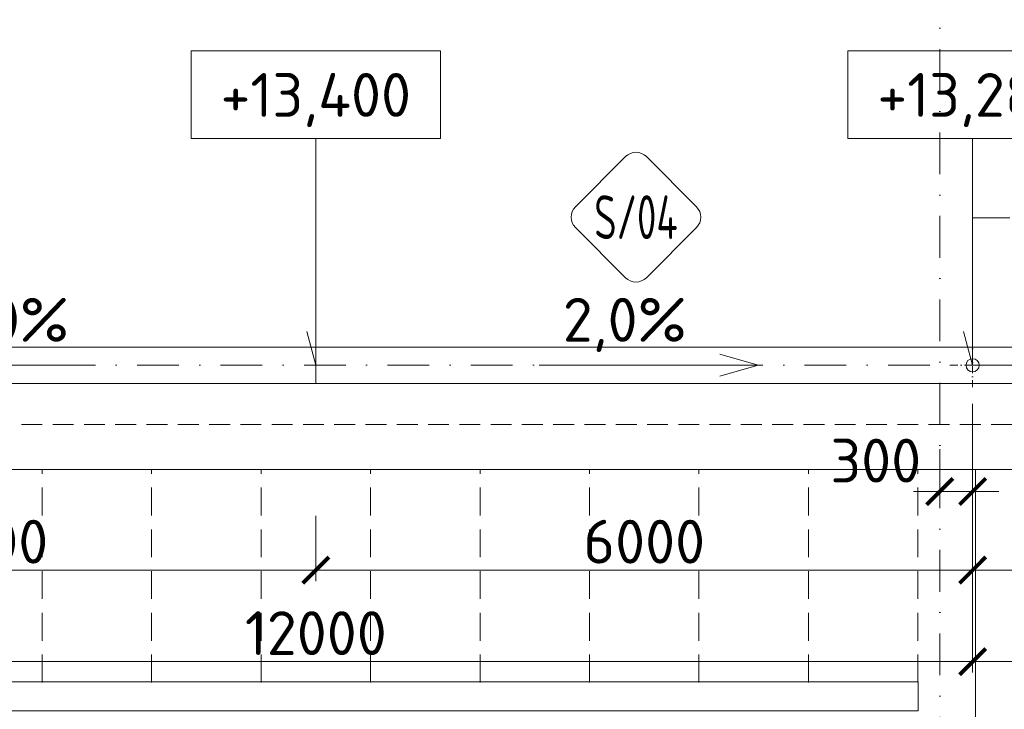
# Model space of a CAD drawing. Header units: millimetres. Extents: x 5450 to 1919026, y -34905 to 130825.
# Tile 121 of 154: x 197932 to 206927, y 54330 to 60624. Entities that reach past the tile are written whole.
import ezdxf
from ezdxf import colors
from ezdxf.entities.mleader import LeaderData, LeaderLine
from ezdxf.enums import TextEntityAlignment as Align
from ezdxf.math import Vec2, Vec3

# ---------------------------------------------------------------- set-up
doc = ezdxf.new("R2010")
doc.units = ezdxf.units.MM
for name, pattern in [('CENTERX2', [101.6, 63.5, -12.7, 12.7, -12.7]), ('DASHDOT', [25.4, 12.7, -6.35, 0, -6.35]), ('ČÁRKOVANÁ', [19.05, 12.7, -6.35])]:
    doc.linetypes.add(name, pattern=pattern)
doc.layers.get('Defpoints').update_dxf_attribs({"color": 8})
for name, color, linetype, lineweight in [('___FVE_návrh var.2', 6, 'Continuous', 5), ('A99_N_kce-pohl', 1, 'Continuous', 9), ('A99_N_koty-200', 5, 'Continuous', 5), ('A99_N_koty-vysk', 160, 'Continuous', 5), ('A99_N_txt-popis-50', 240, 'Continuous', 9), ('A99_N_znaceni 200', 5, 'Continuous', 5), ('A99_S_osy', 1, 'CENTERX2', 5)]:
    doc.layers.add(name, color=color, linetype=linetype, lineweight=lineweight)
doc.styles.add('A99_kota', font='isocpeur.ttf', dxfattribs={"height": 2})
doc.styles.add('A99_popis', font='isocpeur.ttf')
doc.styles.add('ad_popis 100', font='isocpeur.ttf', dxfattribs={"height": 200})
doc.dimstyles.new('A99_kota_200 new', dxfattribs={"dimscale": 200, "dimtxt": 2, "dimasz": 1.2, "dimexe": 0.5, "dimexo": 1.5, "dimgap": 0.3, "dimtad": 1, "dimdec": 0, "dimzin": 3, "dimdsep": 46, "dimtxsty": 'A99_kota', "dimblk": 'ARCHTICK', "dimcen": 2.5, "dimazin": 2, "dimtfac": 0.75, "dimtdec": 0, "dimtmove": 2, "dimatfit": 0, "dimfxl": 4, "dimfxlon": 1, "dimtolj": 1, "dimtzin": 0, "dimlwd": 5, "dimlwe": 5, "dimarcsym": 0})

# ---------------------------------------------------------------- blocks, each defined once
blk = doc.blocks.new('*U20')
at = {"color": 0, "linetype": 'ByBlock'}
for p, q in [((5.7, -4), (5.7, -14.35)), ((5.7, -14.35), (5.286, -12.805))]:
    blk.add_line(p, q, dxfattribs=at)
blk.add_lwpolyline([(0, -4), (11.4, -4), (11.4, 0), (0, 0)], close=True, dxfattribs=at)
at = {"color": 0, "linetype": 'ByBlock', "style": 'A99_kota'}
for tag, p in [('VYSKA', (5.7, -2.241)), ('VYSKA_POPIS1', (5.7, -6.041)), ('VYSKA_POPIS2', (5.9, -9.541)), ('VYSKA_POPIS3', (5.9, -13.041))]:
    blk.add_attdef(tag, text='', height=2, dxfattribs=at).set_placement(p, align=Align.MIDDLE)
blk = doc.blocks.new('*U26')
at = {"color": 0}
for p, q in [((-0.721, 4.139), (-4.149, 0.711)), ((4.139, 0.711), (0.711, 4.139)), ((-4.149, -0.721), (-0.721, -4.149)), ((0.711, -4.149), (4.139, -0.721))]:
    blk.add_line(p, q, dxfattribs=at)
for centre, start, end in [((-0.005, 3.424), 45, 135), ((-3.433, -0.005), 135, 225), ((3.424, -0.005), 315, 45), ((-0.005, -3.433), 225, 315)]:
    blk.add_arc(centre, 1.012, start, end, dxfattribs=at)
at = {"color": 0, "linetype": 'ByBlock', "style": 'A99_popis', "width": 0.953108}
blk.add_attdef('SKLADBA', text='', height=3, rotation=0.01026, dxfattribs=at).set_placement((-2.863, -1.506), (2.855, -1.505), align=Align.FIT)
blk = doc.blocks.new('_ArchTick')
at = {"color": 0, "linetype": 'ByBlock', "const_width": 0.15}
blk.add_lwpolyline([(-0.5, -0.5), (0.5, 0.5)], dxfattribs=at)
blk = doc.blocks.new('*D1653')
at = {"layer": 'A99_N_koty-200', "color": 0, "linetype": 'Continuous', "lineweight": 5, "transparency": 16777216}
for p, q in [((206637.3, 57117.5), (206637.3, 56217.5)), ((206337.3, 56705), (206337.3, 56217.5)), ((206337.3, 56317.5), (206097.3, 56317.5)), ((206337.3, 56317.5), (206637.3, 56317.5)), ((206637.3, 56317.5), (206877.3, 56317.5))]:
    blk.add_line(p, q, dxfattribs=at)
at = {"layer": 'Defpoints', "color": 0, "linetype": 'Continuous', "lineweight": 18, "transparency": 16777216}
for p in [(206637.3, 57470), (206337.3, 57005), (206637.3, 56317.5)]:
    blk.add_point(p, dxfattribs=at)
at = {"layer": 'A99_N_koty-200', "color": 0, "linetype": 'Continuous', "lineweight": 5, "transparency": 16777216, "xscale": 240, "yscale": 240, "zscale": 240}
blk.add_blockref('_ArchTick', (206337.3, 56317.5), dxfattribs=at)
at = {"layer": 'A99_N_koty-200', "color": 0, "linetype": 'Continuous', "lineweight": 5, "transparency": 16777216, "xscale": 240, "yscale": 240, "zscale": 240, "rotation": 180}
blk.add_blockref('_ArchTick', (206637.3, 56317.5), dxfattribs=at)
at = {"layer": 'A99_N_koty-200', "color": 0, "linetype": 'Continuous', "transparency": 16777216, "insert": (205752.3, 56600), "char_height": 400, "attachment_point": 5, "style": 'A99_kota'}
blk.add_mtext('\\A1;300', dxfattribs=at)
blk = doc.blocks.new('*D1655')
at = {"layer": 'A99_N_koty-200', "color": 0, "linetype": 'Continuous', "lineweight": 5, "transparency": 16777216}
for p, q in [((194637.3, 55565), (194637.3, 54665)), ((206637.3, 55565), (206637.3, 54665)), ((194637.3, 54765), (206637.3, 54765))]:
    blk.add_line(p, q, dxfattribs=at)
at = {"layer": 'Defpoints', "color": 0, "linetype": 'Continuous', "lineweight": 18, "transparency": 16777216}
for p in [(194637.3, 57470), (206637.3, 57005), (206637.3, 54765)]:
    blk.add_point(p, dxfattribs=at)
at = {"layer": 'A99_N_koty-200', "color": 0, "linetype": 'Continuous', "lineweight": 5, "transparency": 16777216, "xscale": 240, "yscale": 240, "zscale": 240, "rotation": 180}
blk.add_blockref('_ArchTick', (194637.3, 54765), dxfattribs=at)
at = {"layer": 'A99_N_koty-200', "color": 0, "linetype": 'Continuous', "lineweight": 5, "transparency": 16777216, "xscale": 240, "yscale": 240, "zscale": 240}
blk.add_blockref('_ArchTick', (206637.3, 54765), dxfattribs=at)
at = {"layer": 'A99_N_koty-200', "color": 0, "linetype": 'Continuous', "transparency": 16777216, "insert": (200637.3, 55025), "char_height": 400, "attachment_point": 5, "style": 'A99_kota'}
blk.add_mtext('\\A1;12000', dxfattribs=at)
blk = doc.blocks.new('*D1657')
at = {"layer": 'A99_N_koty-200', "color": 0, "linetype": 'Continuous', "lineweight": 5, "transparency": 16777216}
for p, q in [((200637.3, 56095), (200637.3, 55500)), ((206637.3, 56095), (206637.3, 55500)), ((206637.3, 55600), (200637.3, 55600))]:
    blk.add_line(p, q, dxfattribs=at)
at = {"layer": 'Defpoints', "color": 0, "linetype": 'Continuous', "lineweight": 18, "transparency": 16777216}
for p in [(200637.3, 56395), (206637.3, 56395), (200637.3, 55600)]:
    blk.add_point(p, dxfattribs=at)
at = {"layer": 'A99_N_koty-200', "color": 0, "linetype": 'Continuous', "lineweight": 5, "transparency": 16777216, "xscale": 240, "yscale": 240, "zscale": 240, "rotation": 180}
blk.add_blockref('_ArchTick', (200637.3, 55600), dxfattribs=at)
at = {"layer": 'A99_N_koty-200', "color": 0, "linetype": 'Continuous', "lineweight": 5, "transparency": 16777216, "xscale": 240, "yscale": 240, "zscale": 240}
blk.add_blockref('_ArchTick', (206637.3, 55600), dxfattribs=at)
at = {"layer": 'A99_N_koty-200', "color": 0, "linetype": 'Continuous', "transparency": 16777216, "insert": (203637.3, 55860), "char_height": 400, "attachment_point": 5, "style": 'A99_kota'}
blk.add_mtext('\\A1;6000', dxfattribs=at)
blk = doc.blocks.new('*D1571')
at = {"layer": 'A99_N_koty-200', "color": 0, "linetype": 'Continuous', "lineweight": 5, "transparency": 16777216}
for p, q in [((194637.3, 56095), (194637.3, 55500)), ((200637.3, 56095), (200637.3, 55500)), ((194637.3, 55600), (200637.3, 55600))]:
    blk.add_line(p, q, dxfattribs=at)
at = {"layer": 'Defpoints', "color": 0, "linetype": 'Continuous', "lineweight": 18, "transparency": 16777216}
for p in [(194637.3, 56395), (200637.3, 56395), (200637.3, 55600)]:
    blk.add_point(p, dxfattribs=at)
at = {"layer": 'A99_N_koty-200', "color": 0, "linetype": 'Continuous', "lineweight": 5, "transparency": 16777216, "xscale": 240, "yscale": 240, "zscale": 240, "rotation": 180}
blk.add_blockref('_ArchTick', (194637.3, 55600), dxfattribs=at)
at = {"layer": 'A99_N_koty-200', "color": 0, "linetype": 'Continuous', "lineweight": 5, "transparency": 16777216, "xscale": 240, "yscale": 240, "zscale": 240}
blk.add_blockref('_ArchTick', (200637.3, 55600), dxfattribs=at)
at = {"layer": 'A99_N_koty-200', "color": 0, "linetype": 'Continuous', "transparency": 16777216, "insert": (197637.3, 55860), "char_height": 400, "attachment_point": 5, "style": 'A99_kota'}
blk.add_mtext('\\A1;6000', dxfattribs=at)
blk = doc.blocks.new('*D1543')
at = {"layer": 'A99_N_koty-200', "color": 0, "linetype": 'Continuous', "lineweight": 5, "transparency": 16777216}
for p, q in [((206637.3, 55565), (206637.3, 54665)), ((218037.3, 55565), (218037.3, 54665)), ((206637.3, 54765), (218037.3, 54765))]:
    blk.add_line(p, q, dxfattribs=at)
at = {"layer": 'Defpoints', "color": 0, "linetype": 'Continuous', "lineweight": 18, "transparency": 16777216}
for p in [(206637.3, 56970), (218037.3, 56970), (218037.3, 54765)]:
    blk.add_point(p, dxfattribs=at)
at = {"layer": 'A99_N_koty-200', "color": 0, "linetype": 'Continuous', "lineweight": 5, "transparency": 16777216, "xscale": 240, "yscale": 240, "zscale": 240, "rotation": 180}
blk.add_blockref('_ArchTick', (206637.3, 54765), dxfattribs=at)
at = {"layer": 'A99_N_koty-200', "color": 0, "linetype": 'Continuous', "lineweight": 5, "transparency": 16777216, "xscale": 240, "yscale": 240, "zscale": 240}
blk.add_blockref('_ArchTick', (218037.3, 54765), dxfattribs=at)
at = {"layer": 'A99_N_koty-200', "color": 0, "linetype": 'Continuous', "transparency": 16777216, "insert": (212337.3, 55025), "char_height": 400, "attachment_point": 5, "style": 'A99_kota'}
blk.add_mtext('\\A1;11400', dxfattribs=at)
blk = doc.blocks.new('*D1547')
at = {"layer": 'A99_N_koty-200', "color": 0, "linetype": 'Continuous', "lineweight": 5, "transparency": 16777216}
for p, q in [((212337.3, 56400), (212337.3, 55500)), ((206637.3, 56225), (206637.3, 55500)), ((206637.3, 55600), (212337.3, 55600))]:
    blk.add_line(p, q, dxfattribs=at)
at = {"layer": 'Defpoints', "color": 0, "linetype": 'Continuous', "lineweight": 18, "transparency": 16777216}
for p in [(212337.3, 56980), (206637.3, 56525), (212337.3, 55600)]:
    blk.add_point(p, dxfattribs=at)
at = {"layer": 'A99_N_koty-200', "color": 0, "linetype": 'Continuous', "lineweight": 5, "transparency": 16777216, "xscale": 240, "yscale": 240, "zscale": 240, "rotation": 180}
blk.add_blockref('_ArchTick', (206637.3, 55600), dxfattribs=at)
at = {"layer": 'A99_N_koty-200', "color": 0, "linetype": 'Continuous', "lineweight": 5, "transparency": 16777216, "xscale": 240, "yscale": 240, "zscale": 240}
blk.add_blockref('_ArchTick', (212337.3, 55600), dxfattribs=at)
at = {"layer": 'A99_N_koty-200', "color": 0, "linetype": 'Continuous', "transparency": 16777216, "insert": (209487.3, 55860), "char_height": 400, "attachment_point": 5, "style": 'A99_kota'}
blk.add_mtext('\\A1;5700', dxfattribs=at)
blk = doc.blocks.new('*D1723')
at = {"layer": 'A99_N_koty-200', "color": 0, "linetype": 'Continuous', "lineweight": 5, "transparency": 16777216}
for p, q in [((218887.3, 54637.5), (218887.3, 53737.5)), ((206662.3, 53837.5), (206662.3, 53737.5)), ((206662.3, 53837.5), (218887.3, 53837.5))]:
    blk.add_line(p, q, dxfattribs=at)
at = {"layer": 'Defpoints', "color": 0, "linetype": 'Continuous', "lineweight": 18, "transparency": 16777216}
for p in [(218887.3, 56520), (206662.3, 53917.5), (218887.3, 53837.5)]:
    blk.add_point(p, dxfattribs=at)
at = {"layer": 'A99_N_koty-200', "color": 0, "linetype": 'Continuous', "lineweight": 5, "transparency": 16777216, "xscale": 240, "yscale": 240, "zscale": 240, "rotation": 180}
blk.add_blockref('_ArchTick', (206662.3, 53837.5), dxfattribs=at)
at = {"layer": 'A99_N_koty-200', "color": 0, "linetype": 'Continuous', "lineweight": 5, "transparency": 16777216, "xscale": 240, "yscale": 240, "zscale": 240}
blk.add_blockref('_ArchTick', (218887.3, 53837.5), dxfattribs=at)
at = {"layer": 'A99_N_koty-200', "color": 0, "linetype": 'Continuous', "transparency": 16777216, "insert": (212774.8, 54097.5), "char_height": 400, "attachment_point": 5, "style": 'A99_kota'}
blk.add_mtext('\\A1;12225', dxfattribs=at)

msp = doc.modelspace()

# ---------------------------------------------------------------- linework, layer by layer
at = {"layer": 'A99_N_kce-pohl', "linetype": 'ČÁRKOVANÁ', "lineweight": 9, "ltscale": 15}
msp.add_line((73647.3, 56930), (218477.3, 56930), dxfattribs=at)
at = {"layer": 'A99_N_kce-pohl', "linetype": 'Continuous', "lineweight": 9, "ltscale": 25}
msp.add_line((206662.8, 56520), (218887.3, 56520), dxfattribs=at)
at = {"layer": 'A99_N_kce-pohl', "linetype": 'DASHDOT', "lineweight": 5, "ltscale": 5}
for points in [[(206637.3, 57270), (206637.3, 57670)], [(206437.3, 57470), (206837.3, 57470)]]:
    msp.add_lwpolyline(points, dxfattribs=at)
at = {"layer": 'A99_N_kce-pohl', "linetype": 'Continuous', "ltscale": 25}
msp.add_lwpolyline([(218477.3, 57305), (218477.3, 57635), (73787.3, 57635), (73787.3, 57305)], close=True, dxfattribs=at)
for points in [[(200637.3, 57305), (200637.3, 57635)], [(74967.3, 54610), (67137.3, 54610), (67137.3, 29130), (206662.3, 29130), (206662.3, 56520)]]:
    msp.add_lwpolyline(points, dxfattribs=at)
at = {"layer": 'A99_N_kce-pohl', "linetype": 'Continuous', "lineweight": 9, "ltscale": 15}
msp.add_lwpolyline([(206662.8, 56520), (74967.3, 56520)], dxfattribs=at)
at = {"layer": 'A99_N_kce-pohl', "color": 30, "linetype": 'ČÁRKOVANÁ', "lineweight": 5, "ltscale": 20, "true_color": 0xff6e3d}
for points in [[(198137.3, 54575), (198137.3, 56520)], [(199137.3, 54575), (199137.3, 56520)], [(200137.3, 54575), (200137.3, 56520)], [(201137.3, 54575), (201137.3, 56520)], [(202137.3, 54575), (202137.3, 56520)], [(203137.3, 54575), (203137.3, 56520)], [(204137.3, 54575), (204137.3, 56520)], [(205137.3, 54575), (205137.3, 56520)], [(206137.3, 54575), (206137.3, 56520)]]:
    msp.add_lwpolyline(points, dxfattribs=at)
at = {"layer": 'A99_N_kce-pohl', "color": 1, "linetype": 'Continuous', "lineweight": 9, "ltscale": 25}
msp.add_lwpolyline([(206139.8, 54315), (206139.8, 54580), (75137.3, 54580), (75137.3, 54315)], close=True, dxfattribs=at)
at = {"layer": 'A99_N_kce-pohl', "linetype": 'Continuous'}
msp.add_circle((206637.3, 57470), 60, dxfattribs=at)
at = {"layer": 'A99_N_koty-vysk'}
for points in [[(204677.3, 57470), (204327.3, 57570)], [(196597.3, 57470), (198597.3, 57470)], [(204677.3, 57470), (202677.3, 57470)], [(204677.3, 57470), (204327.3, 57370)]]:
    msp.add_lwpolyline(points, dxfattribs=at)
at = {"layer": 'A99_N_znaceni 200'}
msp.add_lwpolyline([(206975.8, 58816.5), (206637.3, 58816.5)], dxfattribs=at)
at = {"layer": 'A99_S_osy', "linetype": 'DASHDOT', "lineweight": 5, "ltscale": 30}
for points in [[(206337.3, 130470), (206337.3, 27060)], [(245112.3, 57470), (72162.3, 57470)]]:
    msp.add_lwpolyline(points, dxfattribs=at)

# ---------------------------------------------------------------- block references
at = {"layer": 'A99_N_koty-vysk', "xscale": 200, "yscale": 200, "zscale": 200}
for p, values in [((199497.3, 60340), {'VYSKA': '+13,400'}), ((205497.3, 60340), {'VYSKA': '+13,280'})]:
    msp.add_blockref('*U20', p, dxfattribs=at).add_auto_attribs(values)
at = {"layer": 'A99_N_znaceni 200', "lineweight": 5}
ref = msp.add_blockref('*U26', (203562.3, 58822.5), dxfattribs=dict(at, xscale=133.3, yscale=133.3, zscale=133.3))
ref.add_attrib('SKLADBA', 'S/04', dxfattribs={"layer": '0', "color": 0, "linetype": 'ByBlock', "height": 399.9, "rotation": 0.01026, "style": 'A99_popis', "width": 0.635405}).set_placement((203180.6, 58621.8), (203942.9, 58621.9), align=Align.FIT)

# ---------------------------------------------------------------- texts
at = {"layer": 'A99_N_koty-vysk', "char_height": 400, "style": 'ad_popis 100'}
for insert, attachment_point in [((197250.3, 58085), 1), ((204024.3, 58085), 3)]:
    msp.add_mtext_dynamic_manual_height_columns('2,0%', width=673.852, gutter_width=2000, heights=[0], dxfattribs=dict(at, insert=insert, attachment_point=attachment_point))

# ---------------------------------------------------------------- dimensions: what is measured, and where the dimension line sits
at = {"layer": 'A99_N_koty-200', "linetype": 'Continuous'}
for base, p1, p2, picture, middle in [((206637.3, 54765), (194637.3, 57470), (206637.3, 57005), '*D1655', (200637.3, 55025)), ((212337.3, 55600), (206637.3, 56525), (212337.3, 56980), '*D1547', (209487.3, 55860)), ((218037.3, 54765), (206637.3, 56970), (218037.3, 56970), '*D1543', (212337.3, 55025)), ((218887.3, 53837.5), (206662.3, 53917.5), (218887.3, 56520), '*D1723', (212774.8, 54097.5)), ((200637.3, 55600), (194637.3, 56395), (200637.3, 56395), '*D1571', (197637.3, 55860))]:
    dim = msp.add_linear_dim(base=base, p1=p1, p2=p2, dimstyle='A99_kota_200 new', override={"dimscale": 0, "dimtix": 1, "dimtofl": 1, "dimtmove": 2, "dimatfit": 0}, dxfattribs=at)
    dim.commit()
    dim.dimension.update_dxf_attribs({"geometry": picture, "text_midpoint": middle})
dim = msp.add_linear_dim(base=(206637.3, 56317.5), p1=(206337.3, 57005), p2=(206637.3, 57470), dimstyle='A99_kota_200 new', override={"dimscale": 0, "dimtix": 1, "dimtofl": 1, "dimtmove": 2, "dimatfit": 0}, dxfattribs=at)
dim.commit()
dim.dimension.update_dxf_attribs({"geometry": '*D1653', "text_midpoint": (205752.3, 56600), "dimtype": 160})
dim = msp.add_linear_dim(base=(200637.3, 55600), p1=(206637.3, 56395), p2=(200637.3, 56395), angle=180, dimstyle='A99_kota_200 new', override={"dimscale": 0, "dimtix": 1, "dimtofl": 1, "dimtmove": 2, "dimatfit": 0}, dxfattribs=at)
dim.commit()
dim.dimension.update_dxf_attribs({"geometry": '*D1657', "text_midpoint": (203637.3, 55860)})

# ---------------------------------------------------------------- leaders
at = {"layer": 'A99_N_txt-popis-50', "lineweight": 9}
ml = msp.add_multileader_mtext('Standard', dxfattribs=at)
ml.set_content('\\A1;{\\C256;odvodňovací žlab se nemění,\\Pna stavbě se provede kontrola}', color=1, style='A99_popis')
ml.set_leader_properties(color=256, linetype='ByLayer', lineweight=-1)
ml.build(insert=Vec2(0, 0))
ml.multileader.update_dxf_attribs({"dogleg_length": 200, "arrow_head_size": 300, "scale": 200})
ctx = ml.context
ctx.base_point, ctx.scale, ctx.char_height, ctx.arrow_head_size, ctx.landing_gap_size, ctx.plane_origin = Vec3(100389.8, 53085), 200, 400, 300, 1000, Vec3(99837.3, 45659.2)
notes = []
notes.append((ctx, [(0, (1, 1, 0), (99589.8, 53085), (1, 0), 800, [(0, [(99592.3, 54580)], 0, [])])]))
ctx.mtext.insert, ctx.mtext.width, ctx.mtext.defined_height, ctx.mtext.flow_direction = Vec3(101389.8, 53345), 7914.793, 1247.5, 5
ml = msp.add_multileader_mtext('Standard', dxfattribs=at)
ml.set_content('\\A1;{\\C256;odvodňovací žlab se nemění,\\Pna stavbě se provede kontrola}', color=1, style='A99_popis')
ml.set_leader_properties(color=256, linetype='ByLayer', lineweight=-1)
ml.build(insert=Vec2(0, 0))
ml.multileader.update_dxf_attribs({"dogleg_length": 200, "arrow_head_size": 300, "scale": 200})
ctx = ml.context
ctx.base_point, ctx.scale, ctx.char_height, ctx.arrow_head_size, ctx.landing_gap_size, ctx.plane_origin = Vec3(149394.8, 53085), 200, 400, 300, 1000, Vec3(148842.3, 45659.2)
notes.append((ctx, [(0, (1, 1, 0), (148594.8, 53085), (1, 0), 800, [(0, [(148597.3, 54580)], 0, [])])]))
ctx.mtext.insert, ctx.mtext.width, ctx.mtext.defined_height, ctx.mtext.flow_direction = Vec3(150394.8, 53345), 7914.793, 1247.5, 5
for ctx, leaders in notes:
    for number, flags, end, landing, length, lines in leaders:
        leader = LeaderData()
        leader.index, (leader.has_last_leader_line, leader.has_dogleg_vector, leader.attachment_direction) = number, flags
        leader.last_leader_point, leader.dogleg_vector, leader.dogleg_length = Vec3(end), Vec3(landing), length
        for number, points, colour, breaks in lines:
            line = LeaderLine()
            line.index, line.vertices, line.color, line.breaks = number, Vec3.list(points), colors.encode_raw_color(colour), breaks
            leader.lines.append(line)
        ctx.leaders.append(leader)

# ---------------------------------------------------------------- next in the draw order: texts
at = {"layer": '___FVE_návrh var.2', "linetype": 'Continuous', "lineweight": 5, "ltscale": 2, "insert": (143819.8, 55990), "char_height": 300, "width": 1266.696, "attachment_point": 1, "style": 'A99_kota', "bg_fill": 3, "box_fill_scale": 1, "bg_fill_color": 256, "bg_fill_transparency": 0}
msp.add_mtext('\\pi190.10103;{\\fArial Narrow|b0|i0|c238|p34;SDR5 \\P\\pi91.26065;PVM17}', dxfattribs=at)

# ---------------------------------------------------------------- next in the draw order: texts
at = {"layer": '___FVE_návrh var.2', "linetype": 'Continuous', "lineweight": 5, "ltscale": 2, "insert": (145897.3, 55990), "char_height": 300, "width": 1266.696, "attachment_point": 1, "style": 'A99_kota', "bg_fill": 3, "box_fill_scale": 1, "bg_fill_color": 256, "bg_fill_transparency": 0}
msp.add_mtext('\\pi191.12423;{\\fArial Narrow|b0|i0|c238|p34;SDR6 \\P\\pi91.26065;PVM17}', dxfattribs=at)

# ---------------------------------------------------------------- next in the draw order: texts
at = {"layer": '___FVE_návrh var.2', "linetype": 'Continuous', "lineweight": 5, "ltscale": 2, "insert": (167554.8, 55845), "char_height": 300, "width": 1266.696, "attachment_point": 1, "style": 'A99_kota', "bg_fill": 3, "box_fill_scale": 1, "bg_fill_color": 256, "bg_fill_transparency": 0}
msp.add_mtext('\\pi191.12423;{\\fArial Narrow|b0|i0|c238|p34;SDR7 \\P\\pi91.26065;PVM17}', dxfattribs=at)

# ---------------------------------------------------------------- next in the draw order: texts
at = {"layer": '___FVE_návrh var.2', "linetype": 'Continuous', "lineweight": 5, "ltscale": 2, "insert": (169632.3, 55845), "char_height": 300, "width": 1266.696, "attachment_point": 1, "style": 'A99_kota', "bg_fill": 3, "box_fill_scale": 1, "bg_fill_color": 256, "bg_fill_transparency": 0}
msp.add_mtext('\\pi190.71495;{\\fArial Narrow|b0|i0|c238|p34;SDR8 \\P\\pi91.26065;PVM17}', dxfattribs=at)

# ---------------------------------------------------------------- next in the draw order: texts
at = {"layer": '___FVE_návrh var.2', "linetype": 'Continuous', "lineweight": 5, "ltscale": 2, "insert": (181392.3, 55845), "char_height": 300, "width": 1266.696, "attachment_point": 1, "style": 'A99_kota', "bg_fill": 3, "box_fill_scale": 1, "bg_fill_color": 256, "bg_fill_transparency": 0}
msp.add_mtext('\\pi190.71495;{\\fArial Narrow|b0|i0|c238|p34;SDR9 \\P\\pi91.26065;PVM17}', dxfattribs=at)

# ---------------------------------------------------------------- next in the draw order: texts
at = {"layer": '___FVE_návrh var.2', "linetype": 'Continuous', "lineweight": 5, "ltscale": 2, "insert": (183469.8, 55845), "char_height": 300, "width": 1266.696, "attachment_point": 1, "style": 'A99_kota', "bg_fill": 3, "box_fill_scale": 1, "bg_fill_color": 256, "bg_fill_transparency": 0}
msp.add_mtext('\\pi95.86502;{\\fArial Narrow|b0|i0|c238|p34;SDR10 \\P\\pi91.26065;PVM17}', dxfattribs=at)

doc.saveas('drawing.dxf')
